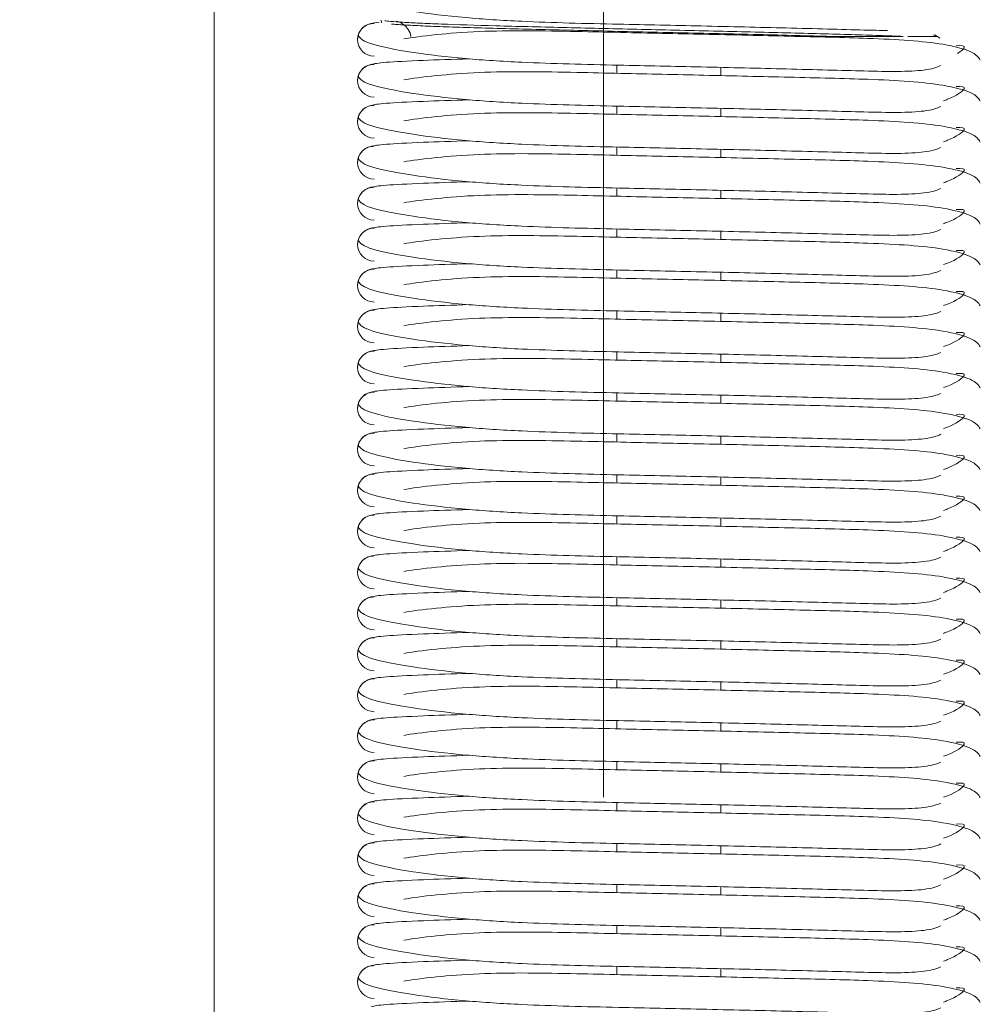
# Model space of a CAD drawing. Header units: millimetres. Extents: x 16720 to 74016, y 25810 to 81213.
# Tile 82 of 256: x 32332 to 32356, y 31108 to 31132. Entities that reach past the tile are written whole.
import ezdxf

# ---------------------------------------------------------------- set-up
doc = ezdxf.new("R2010")
doc.units = ezdxf.units.MM
doc.linetypes.add('DASHDOTX2', pattern=[50.8, 25.4, -12.7, 0, -12.7])
for name, color, linetype, lineweight in [('_OŚ', 165, 'DASHDOTX2', 9), ('_STOLARKA', 150, 'Continuous', 18), ('_WYMIAR', 151, 'Continuous', 9), ('_WYPOSAŻENIE', 157, 'Continuous', 5)]:
    doc.layers.add(name, color=color, linetype=linetype, lineweight=lineweight)

# ---------------------------------------------------------------- blocks, each defined once
blk = doc.blocks.new('brama 3m')
at = {"layer": '_STOLARKA'}
blk.add_lwpolyline([(150, -5), (-150, -5), (-150, 0), (150, 0)], close=True, dxfattribs=at)
at = {"layer": '_WYPOSAŻENIE', "linetype": 'Continuous'}
for p, q in [((-25.697, -9.085), (-25.635, -9.074)), ((-48.931, -14.83), (-48.731, -14.83)), ((-47.931, -14.83), (-47.731, -14.83)), ((-46.931, -14.83), (-46.731, -14.83)), ((-45.931, -14.83), (-45.731, -14.83)), ((-44.931, -14.83), (-44.731, -14.83)), ((-43.931, -14.83), (-43.731, -14.83)), ((-42.931, -14.83), (-42.731, -14.83)), ((-41.931, -14.83), (-41.731, -14.83)), ((-40.931, -14.83), (-40.731, -14.83)), ((-39.931, -14.83), (-39.731, -14.83)), ((-38.931, -14.83), (-38.731, -14.83)), ((-37.931, -14.83), (-37.731, -14.83)), ((-36.931, -14.83), (-36.731, -14.83)), ((-35.931, -14.83), (-35.731, -14.83)), ((-34.931, -14.83), (-34.731, -14.83)), ((-33.931, -14.83), (-33.731, -14.83)), ((-32.931, -14.83), (-32.731, -14.83)), ((-31.931, -14.83), (-31.731, -14.83)), ((-30.931, -14.83), (-30.731, -14.83)), ((-29.931, -14.83), (-29.731, -14.83)), ((-28.931, -14.83), (-28.731, -14.83)), ((-27.931, -14.83), (-27.731, -14.83)), ((-26.931, -14.83), (-26.731, -14.83)), ((-48.787, -17.37), (-48.987, -17.37)), ((-47.787, -17.37), (-47.987, -17.37)), ((-46.787, -17.37), (-46.987, -17.37)), ((-45.787, -17.37), (-45.987, -17.37)), ((-44.787, -17.37), (-44.987, -17.37)), ((-43.787, -17.37), (-43.987, -17.37)), ((-42.787, -17.37), (-42.987, -17.37)), ((-41.787, -17.37), (-41.987, -17.37)), ((-40.787, -17.37), (-40.987, -17.37)), ((-39.787, -17.37), (-39.987, -17.37)), ((-38.787, -17.37), (-38.987, -17.37)), ((-37.787, -17.37), (-37.987, -17.37)), ((-36.787, -17.37), (-36.987, -17.37)), ((-35.787, -17.37), (-35.987, -17.37)), ((-34.787, -17.37), (-34.987, -17.37)), ((-33.787, -17.37), (-33.987, -17.37)), ((-32.787, -17.37), (-32.987, -17.37)), ((-31.787, -17.37), (-31.987, -17.37)), ((-30.787, -17.37), (-30.987, -17.37)), ((-29.787, -17.37), (-29.987, -17.37)), ((-28.787, -17.37), (-28.987, -17.37)), ((-27.787, -17.37), (-27.987, -17.37)), ((-26.787, -17.37), (-26.987, -17.37)), ((-26.029, -20.192), (-26.029, -19.179)), ((-26.029, -21.818), (-26.029, -20.051)), ((-26.029, -22.645), (-26.029, -21.929)), ((-25.98, -22.566), (-26.012, -22.573))]:
    blk.add_line(p, q, dxfattribs=at)
for centre, radius, start, end in [((-49.109, -8.904), 0.404, 0.1973, 179.8027), ((-49.109, -8.896), 0.396, 358.9384, 90), ((-48.109, -8.904), 0.404, 0.1973, 179.8027), ((-48.109, -8.896), 0.396, 358.9384, 90), ((-47.109, -8.904), 0.404, 0.1973, 179.8027), ((-47.109, -8.896), 0.396, 358.9384, 90), ((-46.109, -8.904), 0.404, 0.1973, 179.8027), ((-46.109, -8.896), 0.396, 358.9384, 90), ((-45.109, -8.904), 0.404, 0.1973, 179.8027), ((-45.109, -8.896), 0.396, 358.9384, 90), ((-44.109, -8.904), 0.404, 0.1973, 179.8027), ((-44.109, -8.896), 0.396, 358.9384, 90), ((-43.109, -8.904), 0.404, 0.1973, 179.8027), ((-43.109, -8.896), 0.396, 358.9384, 90), ((-42.109, -8.904), 0.404, 0.1973, 179.8027), ((-42.109, -8.896), 0.396, 358.9384, 90), ((-41.109, -8.904), 0.404, 0.1973, 179.8027), ((-41.109, -8.896), 0.396, 358.9384, 90), ((-40.109, -8.904), 0.404, 0.1973, 179.8027), ((-40.109, -8.896), 0.396, 358.9384, 90), ((-39.109, -8.904), 0.404, 0.1973, 179.8027), ((-39.109, -8.896), 0.396, 358.9384, 90), ((-38.109, -8.904), 0.404, 0.1973, 179.8027), ((-38.109, -8.896), 0.396, 358.9384, 90), ((-37.109, -8.904), 0.404, 0.1973, 179.8027), ((-37.109, -8.896), 0.396, 358.9384, 90), ((-36.109, -8.904), 0.404, 0.1973, 179.8027), ((-36.109, -8.896), 0.396, 358.9384, 90), ((-35.109, -8.904), 0.404, 0.1973, 179.8027), ((-35.109, -8.896), 0.396, 358.9384, 90), ((-34.109, -8.904), 0.404, 0.1973, 179.8027), ((-34.109, -8.896), 0.396, 358.9384, 90), ((-33.109, -8.904), 0.404, 0.1973, 179.8027), ((-33.109, -8.896), 0.396, 358.9384, 90), ((-32.109, -8.904), 0.404, 0.1973, 179.8027), ((-32.109, -8.896), 0.396, 358.9384, 90), ((-31.109, -8.904), 0.404, 0.1973, 179.8027), ((-31.109, -8.896), 0.396, 358.9384, 90), ((-30.109, -8.904), 0.404, 0.1973, 179.8027), ((-30.109, -8.896), 0.396, 358.9384, 90), ((-29.109, -8.904), 0.404, 0.1973, 179.8027), ((-29.109, -8.896), 0.396, 358.9384, 90), ((-28.109, -8.904), 0.404, 0.1973, 179.8027), ((-28.109, -8.896), 0.396, 358.9384, 90), ((-27.109, -8.904), 0.404, 0.1973, 179.8027), ((-27.109, -8.896), 0.396, 358.9384, 90), ((-26.109, -8.904), 0.404, 0.1973, 179.8027), ((-26.109, -8.896), 0.396, 358.9384, 90), ((-25.626, -22.94), 0.498, 136.7698, 152.823)]:
    blk.add_arc(centre, radius, start, end, dxfattribs=at)
for points, knots in [([(-49.743, -22.734), (-49.789, -22.646), (-49.857, -22.417), (-49.894, -21.736), (-49.87, -20.685), (-49.824, -19.039), (-49.776, -16.945), (-49.729, -14.706), (-49.684, -12.736), (-49.575, -11.035), (-49.414, -9.721), (-49.211, -8.7), (-49.087, -8.57), (-49.011, -8.512)], [0.0640253, 0.0640253, 0.0640253, 0.0640253, 0.1399369, 0.2025686, 0.2583744, 0.3579496, 0.4525325, 0.5410782, 0.650234, 0.7207096, 0.8017947, 0.8961873, 1, 1, 1, 1]), ([(-48.743, -22.734), (-48.789, -22.646), (-48.857, -22.417), (-48.894, -21.736), (-48.87, -20.685), (-48.824, -19.039), (-48.776, -16.945), (-48.729, -14.706), (-48.684, -12.736), (-48.575, -11.035), (-48.414, -9.721), (-48.211, -8.7), (-48.087, -8.57), (-48.011, -8.512)], [0.0640253, 0.0640253, 0.0640253, 0.0640253, 0.1399369, 0.2025686, 0.2583744, 0.3579496, 0.4525325, 0.5410782, 0.650234, 0.7207096, 0.8017947, 0.8961873, 1, 1, 1, 1]), ([(-47.743, -22.734), (-47.789, -22.646), (-47.857, -22.417), (-47.894, -21.736), (-47.87, -20.685), (-47.824, -19.039), (-47.776, -16.945), (-47.729, -14.706), (-47.684, -12.736), (-47.575, -11.035), (-47.414, -9.721), (-47.211, -8.7), (-47.087, -8.57), (-47.011, -8.512)], [0.0640253, 0.0640253, 0.0640253, 0.0640253, 0.1399369, 0.2025686, 0.2583744, 0.3579496, 0.4525325, 0.5410782, 0.650234, 0.7207096, 0.8017947, 0.8961873, 1, 1, 1, 1]), ([(-46.743, -22.734), (-46.789, -22.646), (-46.857, -22.417), (-46.894, -21.736), (-46.87, -20.685), (-46.824, -19.039), (-46.776, -16.945), (-46.729, -14.706), (-46.684, -12.736), (-46.575, -11.035), (-46.414, -9.721), (-46.211, -8.7), (-46.087, -8.57), (-46.011, -8.512)], [0.0640253, 0.0640253, 0.0640253, 0.0640253, 0.1399369, 0.2025686, 0.2583744, 0.3579496, 0.4525325, 0.5410782, 0.650234, 0.7207096, 0.8017947, 0.8961873, 1, 1, 1, 1]), ([(-45.743, -22.734), (-45.789, -22.646), (-45.857, -22.417), (-45.894, -21.736), (-45.87, -20.685), (-45.824, -19.039), (-45.776, -16.945), (-45.729, -14.706), (-45.684, -12.736), (-45.575, -11.035), (-45.414, -9.721), (-45.211, -8.7), (-45.087, -8.57), (-45.011, -8.512)], [0.0640253, 0.0640253, 0.0640253, 0.0640253, 0.1399369, 0.2025686, 0.2583744, 0.3579496, 0.4525325, 0.5410782, 0.650234, 0.7207096, 0.8017947, 0.8961873, 1, 1, 1, 1]), ([(-44.743, -22.734), (-44.789, -22.646), (-44.857, -22.417), (-44.894, -21.736), (-44.87, -20.685), (-44.824, -19.039), (-44.776, -16.945), (-44.729, -14.706), (-44.684, -12.736), (-44.575, -11.035), (-44.414, -9.721), (-44.211, -8.7), (-44.087, -8.57), (-44.011, -8.512)], [0.0640253, 0.0640253, 0.0640253, 0.0640253, 0.1399369, 0.2025686, 0.2583744, 0.3579496, 0.4525325, 0.5410782, 0.650234, 0.7207096, 0.8017947, 0.8961873, 1, 1, 1, 1]), ([(-43.743, -22.734), (-43.789, -22.646), (-43.857, -22.417), (-43.894, -21.736), (-43.87, -20.685), (-43.824, -19.039), (-43.776, -16.945), (-43.729, -14.706), (-43.684, -12.736), (-43.575, -11.035), (-43.414, -9.721), (-43.211, -8.7), (-43.087, -8.57), (-43.011, -8.512)], [0.0640253, 0.0640253, 0.0640253, 0.0640253, 0.1399369, 0.2025686, 0.2583744, 0.3579496, 0.4525325, 0.5410782, 0.650234, 0.7207096, 0.8017947, 0.8961873, 1, 1, 1, 1]), ([(-42.743, -22.734), (-42.789, -22.646), (-42.857, -22.417), (-42.894, -21.736), (-42.87, -20.685), (-42.824, -19.039), (-42.776, -16.945), (-42.729, -14.706), (-42.684, -12.736), (-42.575, -11.035), (-42.414, -9.721), (-42.211, -8.7), (-42.087, -8.57), (-42.011, -8.512)], [0.0640253, 0.0640253, 0.0640253, 0.0640253, 0.1399369, 0.2025686, 0.2583744, 0.3579496, 0.4525325, 0.5410782, 0.650234, 0.7207096, 0.8017947, 0.8961873, 1, 1, 1, 1]), ([(-41.743, -22.734), (-41.789, -22.646), (-41.857, -22.417), (-41.894, -21.736), (-41.87, -20.685), (-41.824, -19.039), (-41.776, -16.945), (-41.729, -14.706), (-41.684, -12.736), (-41.575, -11.035), (-41.414, -9.721), (-41.211, -8.7), (-41.087, -8.57), (-41.011, -8.512)], [0.0640253, 0.0640253, 0.0640253, 0.0640253, 0.1399369, 0.2025686, 0.2583744, 0.3579496, 0.4525325, 0.5410782, 0.650234, 0.7207096, 0.8017947, 0.8961873, 1, 1, 1, 1]), ([(-40.743, -22.734), (-40.789, -22.646), (-40.857, -22.417), (-40.894, -21.736), (-40.87, -20.685), (-40.824, -19.039), (-40.776, -16.945), (-40.729, -14.706), (-40.684, -12.736), (-40.575, -11.035), (-40.414, -9.721), (-40.211, -8.7), (-40.087, -8.57), (-40.011, -8.512)], [0.0640253, 0.0640253, 0.0640253, 0.0640253, 0.1399369, 0.2025686, 0.2583744, 0.3579496, 0.4525325, 0.5410782, 0.650234, 0.7207096, 0.8017947, 0.8961873, 1, 1, 1, 1]), ([(-39.743, -22.734), (-39.789, -22.646), (-39.857, -22.417), (-39.894, -21.736), (-39.87, -20.685), (-39.824, -19.039), (-39.776, -16.945), (-39.729, -14.706), (-39.684, -12.736), (-39.575, -11.035), (-39.414, -9.721), (-39.211, -8.7), (-39.087, -8.57), (-39.011, -8.512)], [0.0640253, 0.0640253, 0.0640253, 0.0640253, 0.1399369, 0.2025686, 0.2583744, 0.3579496, 0.4525325, 0.5410782, 0.650234, 0.7207096, 0.8017947, 0.8961873, 1, 1, 1, 1]), ([(-38.743, -22.734), (-38.789, -22.646), (-38.857, -22.417), (-38.894, -21.736), (-38.87, -20.685), (-38.824, -19.039), (-38.776, -16.945), (-38.729, -14.706), (-38.684, -12.736), (-38.575, -11.035), (-38.414, -9.721), (-38.211, -8.7), (-38.087, -8.57), (-38.011, -8.512)], [0.0640253, 0.0640253, 0.0640253, 0.0640253, 0.1399369, 0.2025686, 0.2583744, 0.3579496, 0.4525325, 0.5410782, 0.650234, 0.7207096, 0.8017947, 0.8961873, 1, 1, 1, 1]), ([(-37.743, -22.734), (-37.789, -22.646), (-37.857, -22.417), (-37.894, -21.736), (-37.87, -20.685), (-37.824, -19.039), (-37.776, -16.945), (-37.729, -14.706), (-37.684, -12.736), (-37.575, -11.035), (-37.414, -9.721), (-37.211, -8.7), (-37.087, -8.57), (-37.011, -8.512)], [0.0640253, 0.0640253, 0.0640253, 0.0640253, 0.1399369, 0.2025686, 0.2583744, 0.3579496, 0.4525325, 0.5410782, 0.650234, 0.7207096, 0.8017947, 0.8961873, 1, 1, 1, 1]), ([(-36.743, -22.734), (-36.789, -22.646), (-36.857, -22.417), (-36.894, -21.736), (-36.87, -20.685), (-36.824, -19.039), (-36.776, -16.945), (-36.729, -14.706), (-36.684, -12.736), (-36.575, -11.035), (-36.414, -9.721), (-36.211, -8.7), (-36.087, -8.57), (-36.011, -8.512)], [0.0640253, 0.0640253, 0.0640253, 0.0640253, 0.1399369, 0.2025686, 0.2583744, 0.3579496, 0.4525325, 0.5410782, 0.650234, 0.7207096, 0.8017947, 0.8961873, 1, 1, 1, 1]), ([(-35.743, -22.734), (-35.789, -22.646), (-35.857, -22.417), (-35.894, -21.736), (-35.87, -20.685), (-35.824, -19.039), (-35.776, -16.945), (-35.729, -14.706), (-35.684, -12.736), (-35.575, -11.035), (-35.414, -9.721), (-35.211, -8.7), (-35.087, -8.57), (-35.011, -8.512)], [0.0640253, 0.0640253, 0.0640253, 0.0640253, 0.1399369, 0.2025686, 0.2583744, 0.3579496, 0.4525325, 0.5410782, 0.650234, 0.7207096, 0.8017947, 0.8961873, 1, 1, 1, 1]), ([(-34.743, -22.734), (-34.789, -22.646), (-34.857, -22.417), (-34.894, -21.736), (-34.87, -20.685), (-34.824, -19.039), (-34.776, -16.945), (-34.729, -14.706), (-34.684, -12.736), (-34.575, -11.035), (-34.414, -9.721), (-34.211, -8.7), (-34.087, -8.57), (-34.011, -8.512)], [0.0640253, 0.0640253, 0.0640253, 0.0640253, 0.1399369, 0.2025686, 0.2583744, 0.3579496, 0.4525325, 0.5410782, 0.650234, 0.7207096, 0.8017947, 0.8961873, 1, 1, 1, 1]), ([(-33.743, -22.734), (-33.789, -22.646), (-33.857, -22.417), (-33.894, -21.736), (-33.87, -20.685), (-33.824, -19.039), (-33.776, -16.945), (-33.729, -14.706), (-33.684, -12.736), (-33.575, -11.035), (-33.414, -9.721), (-33.211, -8.7), (-33.087, -8.57), (-33.011, -8.512)], [0.0640253, 0.0640253, 0.0640253, 0.0640253, 0.1399369, 0.2025686, 0.2583744, 0.3579496, 0.4525325, 0.5410782, 0.650234, 0.7207096, 0.8017947, 0.8961873, 1, 1, 1, 1]), ([(-32.743, -22.734), (-32.789, -22.646), (-32.857, -22.417), (-32.894, -21.736), (-32.87, -20.685), (-32.824, -19.039), (-32.776, -16.945), (-32.729, -14.706), (-32.684, -12.736), (-32.575, -11.035), (-32.414, -9.721), (-32.211, -8.7), (-32.087, -8.57), (-32.011, -8.512)], [0.0640253, 0.0640253, 0.0640253, 0.0640253, 0.1399369, 0.2025686, 0.2583744, 0.3579496, 0.4525325, 0.5410782, 0.650234, 0.7207096, 0.8017947, 0.8961873, 1, 1, 1, 1]), ([(-31.743, -22.734), (-31.789, -22.646), (-31.857, -22.417), (-31.894, -21.736), (-31.87, -20.685), (-31.824, -19.039), (-31.776, -16.945), (-31.729, -14.706), (-31.684, -12.736), (-31.575, -11.035), (-31.414, -9.721), (-31.211, -8.7), (-31.087, -8.57), (-31.011, -8.512)], [0.0640253, 0.0640253, 0.0640253, 0.0640253, 0.1399369, 0.2025686, 0.2583744, 0.3579496, 0.4525325, 0.5410782, 0.650234, 0.7207096, 0.8017947, 0.8961873, 1, 1, 1, 1]), ([(-30.743, -22.734), (-30.789, -22.646), (-30.857, -22.417), (-30.894, -21.736), (-30.87, -20.685), (-30.824, -19.039), (-30.776, -16.945), (-30.729, -14.706), (-30.684, -12.736), (-30.575, -11.035), (-30.414, -9.721), (-30.211, -8.7), (-30.087, -8.57), (-30.011, -8.512)], [0.0640253, 0.0640253, 0.0640253, 0.0640253, 0.1399369, 0.2025686, 0.2583744, 0.3579496, 0.4525325, 0.5410782, 0.650234, 0.7207096, 0.8017947, 0.8961873, 1, 1, 1, 1]), ([(-29.743, -22.734), (-29.789, -22.646), (-29.857, -22.417), (-29.894, -21.736), (-29.87, -20.685), (-29.824, -19.039), (-29.776, -16.945), (-29.729, -14.706), (-29.684, -12.736), (-29.575, -11.035), (-29.414, -9.721), (-29.211, -8.7), (-29.087, -8.57), (-29.011, -8.512)], [0.0640253, 0.0640253, 0.0640253, 0.0640253, 0.1399369, 0.2025686, 0.2583744, 0.3579496, 0.4525325, 0.5410782, 0.650234, 0.7207096, 0.8017947, 0.8961873, 1, 1, 1, 1]), ([(-28.743, -22.734), (-28.789, -22.646), (-28.857, -22.417), (-28.894, -21.736), (-28.87, -20.685), (-28.824, -19.039), (-28.776, -16.945), (-28.729, -14.706), (-28.684, -12.736), (-28.575, -11.035), (-28.414, -9.721), (-28.211, -8.7), (-28.087, -8.57), (-28.011, -8.512)], [0.0640253, 0.0640253, 0.0640253, 0.0640253, 0.1399369, 0.2025686, 0.2583744, 0.3579496, 0.4525325, 0.5410782, 0.650234, 0.7207096, 0.8017947, 0.8961873, 1, 1, 1, 1]), ([(-27.743, -22.734), (-27.789, -22.646), (-27.857, -22.417), (-27.894, -21.736), (-27.87, -20.685), (-27.824, -19.039), (-27.776, -16.945), (-27.729, -14.706), (-27.684, -12.736), (-27.575, -11.035), (-27.414, -9.721), (-27.211, -8.7), (-27.087, -8.57), (-27.011, -8.512)], [0.0640253, 0.0640253, 0.0640253, 0.0640253, 0.1399369, 0.2025686, 0.2583744, 0.3579496, 0.4525325, 0.5410782, 0.650234, 0.7207096, 0.8017947, 0.8961873, 1, 1, 1, 1]), ([(-26.743, -22.734), (-26.789, -22.646), (-26.857, -22.417), (-26.894, -21.736), (-26.87, -20.685), (-26.824, -19.039), (-26.776, -16.945), (-26.729, -14.706), (-26.684, -12.736), (-26.575, -11.035), (-26.414, -9.721), (-26.211, -8.7), (-26.087, -8.57), (-26.011, -8.512)], [0.0640253, 0.0640253, 0.0640253, 0.0640253, 0.1399369, 0.2025686, 0.2583744, 0.3579496, 0.4525325, 0.5410782, 0.650234, 0.7207096, 0.8017947, 0.8961873, 1, 1, 1, 1]), ([(-25.885, -21.432), (-25.883, -21.258), (-25.867, -20.567), (-25.824, -19.039), (-25.776, -16.945), (-25.729, -14.706), (-25.684, -12.736), (-25.575, -11.035), (-25.414, -9.721), (-25.211, -8.7), (-25.087, -8.57), (-25.011, -8.512)], [0.2204469, 0.2204469, 0.2204469, 0.2204469, 0.2583744, 0.3579496, 0.4525325, 0.5410782, 0.650234, 0.7207096, 0.8017947, 0.8961873, 1, 1, 1, 1]), ([(-49.713, -8.839), (-49.695, -8.909), (-49.665, -9.053), (-49.617, -9.982), (-49.59, -10.805), (-49.578, -11.224)], [0, 0, 0, 0, 0.0996276, 0.1902826, 0.2654772, 0.2654772, 0.2654772, 0.2654772]), ([(-48.713, -8.839), (-48.695, -8.909), (-48.665, -9.053), (-48.617, -9.982), (-48.59, -10.805), (-48.578, -11.224)], [0, 0, 0, 0, 0.0996276, 0.1902826, 0.2654772, 0.2654772, 0.2654772, 0.2654772]), ([(-47.713, -8.839), (-47.695, -8.909), (-47.665, -9.053), (-47.617, -9.982), (-47.59, -10.805), (-47.578, -11.224)], [0, 0, 0, 0, 0.0996276, 0.1902826, 0.2654772, 0.2654772, 0.2654772, 0.2654772]), ([(-46.713, -8.839), (-46.695, -8.909), (-46.665, -9.053), (-46.617, -9.982), (-46.59, -10.805), (-46.578, -11.224)], [0, 0, 0, 0, 0.0996276, 0.1902826, 0.2654772, 0.2654772, 0.2654772, 0.2654772]), ([(-45.713, -8.839), (-45.695, -8.909), (-45.665, -9.053), (-45.617, -9.982), (-45.59, -10.805), (-45.578, -11.224)], [0, 0, 0, 0, 0.0996276, 0.1902826, 0.2654772, 0.2654772, 0.2654772, 0.2654772]), ([(-44.713, -8.839), (-44.695, -8.909), (-44.665, -9.053), (-44.617, -9.982), (-44.59, -10.805), (-44.578, -11.224)], [0, 0, 0, 0, 0.0996276, 0.1902826, 0.2654772, 0.2654772, 0.2654772, 0.2654772]), ([(-43.713, -8.839), (-43.695, -8.909), (-43.665, -9.053), (-43.617, -9.982), (-43.59, -10.805), (-43.578, -11.224)], [0, 0, 0, 0, 0.0996276, 0.1902826, 0.2654772, 0.2654772, 0.2654772, 0.2654772]), ([(-42.713, -8.839), (-42.695, -8.909), (-42.665, -9.053), (-42.617, -9.982), (-42.59, -10.805), (-42.578, -11.224)], [0, 0, 0, 0, 0.0996276, 0.1902826, 0.2654772, 0.2654772, 0.2654772, 0.2654772]), ([(-41.713, -8.839), (-41.695, -8.909), (-41.665, -9.053), (-41.617, -9.982), (-41.59, -10.805), (-41.578, -11.224)], [0, 0, 0, 0, 0.0996276, 0.1902826, 0.2654772, 0.2654772, 0.2654772, 0.2654772]), ([(-40.713, -8.839), (-40.695, -8.909), (-40.665, -9.053), (-40.617, -9.982), (-40.59, -10.805), (-40.578, -11.224)], [0, 0, 0, 0, 0.0996276, 0.1902826, 0.2654772, 0.2654772, 0.2654772, 0.2654772]), ([(-39.713, -8.839), (-39.695, -8.909), (-39.665, -9.053), (-39.617, -9.982), (-39.59, -10.805), (-39.578, -11.224)], [0, 0, 0, 0, 0.0996276, 0.1902826, 0.2654772, 0.2654772, 0.2654772, 0.2654772]), ([(-38.713, -8.839), (-38.695, -8.909), (-38.665, -9.053), (-38.617, -9.982), (-38.59, -10.805), (-38.578, -11.224)], [0, 0, 0, 0, 0.0996276, 0.1902826, 0.2654772, 0.2654772, 0.2654772, 0.2654772]), ([(-37.713, -8.839), (-37.695, -8.909), (-37.665, -9.053), (-37.617, -9.982), (-37.59, -10.805), (-37.578, -11.224)], [0, 0, 0, 0, 0.0996276, 0.1902826, 0.2654772, 0.2654772, 0.2654772, 0.2654772]), ([(-36.713, -8.839), (-36.695, -8.909), (-36.665, -9.053), (-36.617, -9.982), (-36.59, -10.805), (-36.578, -11.224)], [0, 0, 0, 0, 0.0996276, 0.1902826, 0.2654772, 0.2654772, 0.2654772, 0.2654772]), ([(-35.713, -8.839), (-35.695, -8.909), (-35.665, -9.053), (-35.617, -9.982), (-35.59, -10.805), (-35.578, -11.224)], [0, 0, 0, 0, 0.0996276, 0.1902826, 0.2654772, 0.2654772, 0.2654772, 0.2654772]), ([(-34.713, -8.839), (-34.695, -8.909), (-34.665, -9.053), (-34.617, -9.982), (-34.59, -10.805), (-34.578, -11.224)], [0, 0, 0, 0, 0.0996276, 0.1902826, 0.2654772, 0.2654772, 0.2654772, 0.2654772]), ([(-33.713, -8.839), (-33.695, -8.909), (-33.665, -9.053), (-33.617, -9.982), (-33.59, -10.805), (-33.578, -11.224)], [0, 0, 0, 0, 0.0996276, 0.1902826, 0.2654772, 0.2654772, 0.2654772, 0.2654772]), ([(-32.713, -8.839), (-32.695, -8.909), (-32.665, -9.053), (-32.617, -9.982), (-32.59, -10.805), (-32.578, -11.224)], [0, 0, 0, 0, 0.0996276, 0.1902826, 0.2654772, 0.2654772, 0.2654772, 0.2654772]), ([(-31.713, -8.839), (-31.695, -8.909), (-31.665, -9.053), (-31.617, -9.982), (-31.59, -10.805), (-31.578, -11.224)], [0, 0, 0, 0, 0.0996276, 0.1902826, 0.2654772, 0.2654772, 0.2654772, 0.2654772]), ([(-30.713, -8.839), (-30.695, -8.909), (-30.665, -9.053), (-30.617, -9.982), (-30.59, -10.805), (-30.578, -11.224)], [0, 0, 0, 0, 0.0996276, 0.1902826, 0.2654772, 0.2654772, 0.2654772, 0.2654772]), ([(-29.713, -8.839), (-29.695, -8.909), (-29.665, -9.053), (-29.617, -9.982), (-29.59, -10.805), (-29.578, -11.224)], [0, 0, 0, 0, 0.0996276, 0.1902826, 0.2654772, 0.2654772, 0.2654772, 0.2654772]), ([(-28.713, -8.839), (-28.695, -8.909), (-28.665, -9.053), (-28.617, -9.982), (-28.59, -10.805), (-28.578, -11.224)], [0, 0, 0, 0, 0.0996276, 0.1902826, 0.2654772, 0.2654772, 0.2654772, 0.2654772]), ([(-27.713, -8.839), (-27.695, -8.909), (-27.665, -9.053), (-27.617, -9.982), (-27.59, -10.805), (-27.578, -11.224)], [0, 0, 0, 0, 0.0996276, 0.1902826, 0.2654772, 0.2654772, 0.2654772, 0.2654772]), ([(-26.713, -8.839), (-26.695, -8.909), (-26.665, -9.053), (-26.617, -9.982), (-26.59, -10.805), (-26.578, -11.224)], [0, 0, 0, 0, 0.0996276, 0.1902826, 0.2654772, 0.2654772, 0.2654772, 0.2654772]), ([(-25.647, -9.161), (-25.652, -9.198), (-25.658, -9.247), (-25.67, -9.388), (-25.677, -9.488), (-25.692, -9.726), (-25.699, -9.864), (-25.713, -10.178), (-25.72, -10.355), (-25.742, -10.929), (-25.756, -11.372), (-25.785, -12.379), (-25.799, -12.922), (-25.82, -13.793), (-25.828, -14.095), (-25.842, -14.701), (-25.849, -15.007), (-25.87, -15.934), (-25.885, -16.57), (-25.906, -17.491), (-25.913, -17.794), (-25.928, -18.391), (-25.935, -18.687), (-25.949, -19.257), (-25.957, -19.532), (-25.971, -20.063), (-25.978, -20.318), (-25.993, -20.796), (-26, -21.022), (-26.014, -21.443), (-26.021, -21.64), (-26.029, -21.818)], [0.8613206, 0.8613206, 0.8613206, 0.8613206, 0.8671875, 0.8671875, 0.875, 0.875, 0.8828125, 0.8828125, 0.890625, 0.890625, 0.90625, 0.90625, 0.921875, 0.921875, 0.9296875, 0.9296875, 0.9375, 0.9375, 0.953125, 0.953125, 0.9609375, 0.9609375, 0.96875, 0.96875, 0.9765625, 0.9765625, 0.984375, 0.984375, 0.9921875, 0.9921875, 1, 1, 1, 1]), ([(-26.029, -20.051), (-26.014, -19.502), (-25.999, -18.9), (-25.977, -17.96), (-25.969, -17.64), (-25.954, -16.983), (-25.947, -16.654), (-25.932, -15.996), (-25.925, -15.667), (-25.91, -15.008), (-25.902, -14.678), (-25.887, -14.038), (-25.88, -13.725), (-25.865, -13.115), (-25.858, -12.816), (-25.835, -11.957), (-25.821, -11.443), (-25.799, -10.759), (-25.791, -10.549), (-25.777, -10.17), (-25.769, -10), (-25.754, -9.699), (-25.747, -9.568), (-25.736, -9.412), (-25.733, -9.368), (-25.73, -9.329)], [0, 0, 0, 0, 0.015625, 0.015625, 0.0234375, 0.0234375, 0.03125, 0.03125, 0.0390625, 0.0390625, 0.046875, 0.046875, 0.0546875, 0.0546875, 0.0625, 0.0625, 0.078125, 0.078125, 0.0859375, 0.0859375, 0.09375, 0.09375, 0.1015625, 0.1015625, 0.1051102, 0.1051102, 0.1051102, 0.1051102]), ([(-26.03, -9.801), (-26.027, -9.801), (-25.969, -9.799), (-25.859, -9.739), (-25.742, -9.638), (-25.679, -9.531), (-25.659, -9.471), (-25.654, -9.452)], [0, 0, 0, 0, 0.014882, 0.3036736, 0.5675958, 0.7997855, 0.9032375, 0.9032375, 0.9032375, 0.9032375]), ([(-49.092, -9.626), (-49.092, -9.626), (-49.058, -9.805), (-48.988, -10.335), (-48.902, -11.387), (-48.886, -12.573), (-48.906, -13.765), (-48.941, -15.217), (-48.977, -17.007), (-49.028, -19.12), (-49.073, -21.146), (-49.164, -22.686), (-49.408, -23.56), (-49.532, -23.655), (-49.609, -23.7)], [0.0946854, 0.0946854, 0.0946854, 0.0946854, 0.0946882, 0.1812994, 0.2574146, 0.3257145, 0.3854913, 0.435033, 0.5251888, 0.6212237, 0.722429, 0.8456905, 0.919985, 1, 1, 1, 1]), ([(-48.092, -9.626), (-48.092, -9.626), (-48.058, -9.805), (-47.988, -10.335), (-47.902, -11.387), (-47.886, -12.573), (-47.906, -13.765), (-47.941, -15.217), (-47.977, -17.007), (-48.028, -19.12), (-48.073, -21.146), (-48.164, -22.686), (-48.408, -23.56), (-48.532, -23.655), (-48.609, -23.7)], [0.0946854, 0.0946854, 0.0946854, 0.0946854, 0.0946882, 0.1812994, 0.2574146, 0.3257145, 0.3854913, 0.435033, 0.5251888, 0.6212237, 0.722429, 0.8456905, 0.919985, 1, 1, 1, 1]), ([(-47.092, -9.626), (-47.092, -9.626), (-47.058, -9.805), (-46.988, -10.335), (-46.902, -11.387), (-46.886, -12.573), (-46.906, -13.765), (-46.941, -15.217), (-46.977, -17.007), (-47.028, -19.12), (-47.073, -21.146), (-47.164, -22.686), (-47.408, -23.56), (-47.532, -23.655), (-47.609, -23.7)], [0.0946854, 0.0946854, 0.0946854, 0.0946854, 0.0946882, 0.1812994, 0.2574146, 0.3257145, 0.3854913, 0.435033, 0.5251888, 0.6212237, 0.722429, 0.8456905, 0.919985, 1, 1, 1, 1]), ([(-46.092, -9.626), (-46.092, -9.626), (-46.058, -9.805), (-45.988, -10.335), (-45.902, -11.387), (-45.886, -12.573), (-45.906, -13.765), (-45.941, -15.217), (-45.977, -17.007), (-46.028, -19.12), (-46.073, -21.146), (-46.164, -22.686), (-46.408, -23.56), (-46.532, -23.655), (-46.609, -23.7)], [0.0946854, 0.0946854, 0.0946854, 0.0946854, 0.0946882, 0.1812994, 0.2574146, 0.3257145, 0.3854913, 0.435033, 0.5251888, 0.6212237, 0.722429, 0.8456905, 0.919985, 1, 1, 1, 1]), ([(-45.092, -9.626), (-45.092, -9.626), (-45.058, -9.805), (-44.988, -10.335), (-44.902, -11.387), (-44.886, -12.573), (-44.906, -13.765), (-44.941, -15.217), (-44.977, -17.007), (-45.028, -19.12), (-45.073, -21.146), (-45.164, -22.686), (-45.408, -23.56), (-45.532, -23.655), (-45.609, -23.7)], [0.0946854, 0.0946854, 0.0946854, 0.0946854, 0.0946882, 0.1812994, 0.2574146, 0.3257145, 0.3854913, 0.435033, 0.5251888, 0.6212237, 0.722429, 0.8456905, 0.919985, 1, 1, 1, 1]), ([(-44.092, -9.626), (-44.092, -9.626), (-44.058, -9.805), (-43.988, -10.335), (-43.902, -11.387), (-43.886, -12.573), (-43.906, -13.765), (-43.941, -15.217), (-43.977, -17.007), (-44.028, -19.12), (-44.073, -21.146), (-44.164, -22.686), (-44.408, -23.56), (-44.532, -23.655), (-44.609, -23.7)], [0.0946854, 0.0946854, 0.0946854, 0.0946854, 0.0946882, 0.1812994, 0.2574146, 0.3257145, 0.3854913, 0.435033, 0.5251888, 0.6212237, 0.722429, 0.8456905, 0.919985, 1, 1, 1, 1]), ([(-43.092, -9.626), (-43.092, -9.626), (-43.058, -9.805), (-42.988, -10.335), (-42.902, -11.387), (-42.886, -12.573), (-42.906, -13.765), (-42.941, -15.217), (-42.977, -17.007), (-43.028, -19.12), (-43.073, -21.146), (-43.164, -22.686), (-43.408, -23.56), (-43.532, -23.655), (-43.609, -23.7)], [0.0946854, 0.0946854, 0.0946854, 0.0946854, 0.0946882, 0.1812994, 0.2574146, 0.3257145, 0.3854913, 0.435033, 0.5251888, 0.6212237, 0.722429, 0.8456905, 0.919985, 1, 1, 1, 1]), ([(-42.092, -9.626), (-42.092, -9.626), (-42.058, -9.805), (-41.988, -10.335), (-41.902, -11.387), (-41.886, -12.573), (-41.906, -13.765), (-41.941, -15.217), (-41.977, -17.007), (-42.028, -19.12), (-42.073, -21.146), (-42.164, -22.686), (-42.408, -23.56), (-42.532, -23.655), (-42.609, -23.7)], [0.0946854, 0.0946854, 0.0946854, 0.0946854, 0.0946882, 0.1812994, 0.2574146, 0.3257145, 0.3854913, 0.435033, 0.5251888, 0.6212237, 0.722429, 0.8456905, 0.919985, 1, 1, 1, 1]), ([(-41.092, -9.626), (-41.092, -9.626), (-41.058, -9.805), (-40.988, -10.335), (-40.902, -11.387), (-40.886, -12.573), (-40.906, -13.765), (-40.941, -15.217), (-40.977, -17.007), (-41.028, -19.12), (-41.073, -21.146), (-41.164, -22.686), (-41.408, -23.56), (-41.532, -23.655), (-41.609, -23.7)], [0.0946854, 0.0946854, 0.0946854, 0.0946854, 0.0946882, 0.1812994, 0.2574146, 0.3257145, 0.3854913, 0.435033, 0.5251888, 0.6212237, 0.722429, 0.8456905, 0.919985, 1, 1, 1, 1]), ([(-40.092, -9.626), (-40.092, -9.626), (-40.058, -9.805), (-39.988, -10.335), (-39.902, -11.387), (-39.886, -12.573), (-39.906, -13.765), (-39.941, -15.217), (-39.977, -17.007), (-40.028, -19.12), (-40.073, -21.146), (-40.164, -22.686), (-40.408, -23.56), (-40.532, -23.655), (-40.609, -23.7)], [0.0946854, 0.0946854, 0.0946854, 0.0946854, 0.0946882, 0.1812994, 0.2574146, 0.3257145, 0.3854913, 0.435033, 0.5251888, 0.6212237, 0.722429, 0.8456905, 0.919985, 1, 1, 1, 1]), ([(-39.092, -9.626), (-39.092, -9.626), (-39.058, -9.805), (-38.988, -10.335), (-38.902, -11.387), (-38.886, -12.573), (-38.906, -13.765), (-38.941, -15.217), (-38.977, -17.007), (-39.028, -19.12), (-39.073, -21.146), (-39.164, -22.686), (-39.408, -23.56), (-39.532, -23.655), (-39.609, -23.7)], [0.0946854, 0.0946854, 0.0946854, 0.0946854, 0.0946882, 0.1812994, 0.2574146, 0.3257145, 0.3854913, 0.435033, 0.5251888, 0.6212237, 0.722429, 0.8456905, 0.919985, 1, 1, 1, 1]), ([(-38.092, -9.626), (-38.092, -9.626), (-38.058, -9.805), (-37.988, -10.335), (-37.902, -11.387), (-37.886, -12.573), (-37.906, -13.765), (-37.941, -15.217), (-37.977, -17.007), (-38.028, -19.12), (-38.073, -21.146), (-38.164, -22.686), (-38.408, -23.56), (-38.532, -23.655), (-38.609, -23.7)], [0.0946854, 0.0946854, 0.0946854, 0.0946854, 0.0946882, 0.1812994, 0.2574146, 0.3257145, 0.3854913, 0.435033, 0.5251888, 0.6212237, 0.722429, 0.8456905, 0.919985, 1, 1, 1, 1]), ([(-37.092, -9.626), (-37.092, -9.626), (-37.058, -9.805), (-36.988, -10.335), (-36.902, -11.387), (-36.886, -12.573), (-36.906, -13.765), (-36.941, -15.217), (-36.977, -17.007), (-37.028, -19.12), (-37.073, -21.146), (-37.164, -22.686), (-37.408, -23.56), (-37.532, -23.655), (-37.609, -23.7)], [0.0946854, 0.0946854, 0.0946854, 0.0946854, 0.0946882, 0.1812994, 0.2574146, 0.3257145, 0.3854913, 0.435033, 0.5251888, 0.6212237, 0.722429, 0.8456905, 0.919985, 1, 1, 1, 1]), ([(-36.092, -9.626), (-36.092, -9.626), (-36.058, -9.805), (-35.988, -10.335), (-35.902, -11.387), (-35.886, -12.573), (-35.906, -13.765), (-35.941, -15.217), (-35.977, -17.007), (-36.028, -19.12), (-36.073, -21.146), (-36.164, -22.686), (-36.408, -23.56), (-36.532, -23.655), (-36.609, -23.7)], [0.0946854, 0.0946854, 0.0946854, 0.0946854, 0.0946882, 0.1812994, 0.2574146, 0.3257145, 0.3854913, 0.435033, 0.5251888, 0.6212237, 0.722429, 0.8456905, 0.919985, 1, 1, 1, 1]), ([(-35.092, -9.626), (-35.092, -9.626), (-35.058, -9.805), (-34.988, -10.335), (-34.902, -11.387), (-34.886, -12.573), (-34.906, -13.765), (-34.941, -15.217), (-34.977, -17.007), (-35.028, -19.12), (-35.073, -21.146), (-35.164, -22.686), (-35.408, -23.56), (-35.532, -23.655), (-35.609, -23.7)], [0.0946854, 0.0946854, 0.0946854, 0.0946854, 0.0946882, 0.1812994, 0.2574146, 0.3257145, 0.3854913, 0.435033, 0.5251888, 0.6212237, 0.722429, 0.8456905, 0.919985, 1, 1, 1, 1]), ([(-34.092, -9.626), (-34.092, -9.626), (-34.058, -9.805), (-33.988, -10.335), (-33.902, -11.387), (-33.886, -12.573), (-33.906, -13.765), (-33.941, -15.217), (-33.977, -17.007), (-34.028, -19.12), (-34.073, -21.146), (-34.164, -22.686), (-34.408, -23.56), (-34.532, -23.655), (-34.609, -23.7)], [0.0946854, 0.0946854, 0.0946854, 0.0946854, 0.0946882, 0.1812994, 0.2574146, 0.3257145, 0.3854913, 0.435033, 0.5251888, 0.6212237, 0.722429, 0.8456905, 0.919985, 1, 1, 1, 1]), ([(-33.092, -9.626), (-33.092, -9.626), (-33.058, -9.805), (-32.988, -10.335), (-32.902, -11.387), (-32.886, -12.573), (-32.906, -13.765), (-32.941, -15.217), (-32.977, -17.007), (-33.028, -19.12), (-33.073, -21.146), (-33.164, -22.686), (-33.408, -23.56), (-33.532, -23.655), (-33.609, -23.7)], [0.0946854, 0.0946854, 0.0946854, 0.0946854, 0.0946882, 0.1812994, 0.2574146, 0.3257145, 0.3854913, 0.435033, 0.5251888, 0.6212237, 0.722429, 0.8456905, 0.919985, 1, 1, 1, 1]), ([(-32.092, -9.626), (-32.092, -9.626), (-32.058, -9.805), (-31.988, -10.335), (-31.902, -11.387), (-31.886, -12.573), (-31.906, -13.765), (-31.941, -15.217), (-31.977, -17.007), (-32.028, -19.12), (-32.073, -21.146), (-32.164, -22.686), (-32.408, -23.56), (-32.532, -23.655), (-32.609, -23.7)], [0.0946854, 0.0946854, 0.0946854, 0.0946854, 0.0946882, 0.1812994, 0.2574146, 0.3257145, 0.3854913, 0.435033, 0.5251888, 0.6212237, 0.722429, 0.8456905, 0.919985, 1, 1, 1, 1]), ([(-31.092, -9.626), (-31.092, -9.626), (-31.058, -9.805), (-30.988, -10.335), (-30.902, -11.387), (-30.886, -12.573), (-30.906, -13.765), (-30.941, -15.217), (-30.977, -17.007), (-31.028, -19.12), (-31.073, -21.146), (-31.164, -22.686), (-31.408, -23.56), (-31.532, -23.655), (-31.609, -23.7)], [0.0946854, 0.0946854, 0.0946854, 0.0946854, 0.0946882, 0.1812994, 0.2574146, 0.3257145, 0.3854913, 0.435033, 0.5251888, 0.6212237, 0.722429, 0.8456905, 0.919985, 1, 1, 1, 1]), ([(-30.092, -9.626), (-30.092, -9.626), (-30.058, -9.805), (-29.988, -10.335), (-29.902, -11.387), (-29.886, -12.573), (-29.906, -13.765), (-29.941, -15.217), (-29.977, -17.007), (-30.028, -19.12), (-30.073, -21.146), (-30.164, -22.686), (-30.408, -23.56), (-30.532, -23.655), (-30.609, -23.7)], [0.0946854, 0.0946854, 0.0946854, 0.0946854, 0.0946882, 0.1812994, 0.2574146, 0.3257145, 0.3854913, 0.435033, 0.5251888, 0.6212237, 0.722429, 0.8456905, 0.919985, 1, 1, 1, 1]), ([(-29.092, -9.626), (-29.092, -9.626), (-29.058, -9.805), (-28.988, -10.335), (-28.902, -11.387), (-28.886, -12.573), (-28.906, -13.765), (-28.941, -15.217), (-28.977, -17.007), (-29.028, -19.12), (-29.073, -21.146), (-29.164, -22.686), (-29.408, -23.56), (-29.532, -23.655), (-29.609, -23.7)], [0.0946854, 0.0946854, 0.0946854, 0.0946854, 0.0946882, 0.1812994, 0.2574146, 0.3257145, 0.3854913, 0.435033, 0.5251888, 0.6212237, 0.722429, 0.8456905, 0.919985, 1, 1, 1, 1]), ([(-28.092, -9.626), (-28.092, -9.626), (-28.058, -9.805), (-27.988, -10.335), (-27.902, -11.387), (-27.886, -12.573), (-27.906, -13.765), (-27.941, -15.217), (-27.977, -17.007), (-28.028, -19.12), (-28.073, -21.146), (-28.164, -22.686), (-28.408, -23.56), (-28.532, -23.655), (-28.609, -23.7)], [0.0946854, 0.0946854, 0.0946854, 0.0946854, 0.0946882, 0.1812994, 0.2574146, 0.3257145, 0.3854913, 0.435033, 0.5251888, 0.6212237, 0.722429, 0.8456905, 0.919985, 1, 1, 1, 1]), ([(-27.092, -9.626), (-27.092, -9.626), (-27.058, -9.805), (-26.988, -10.335), (-26.902, -11.387), (-26.886, -12.573), (-26.906, -13.765), (-26.941, -15.217), (-26.977, -17.007), (-27.028, -19.12), (-27.073, -21.146), (-27.164, -22.686), (-27.408, -23.56), (-27.532, -23.655), (-27.609, -23.7)], [0.0946854, 0.0946854, 0.0946854, 0.0946854, 0.0946882, 0.1812994, 0.2574146, 0.3257145, 0.3854913, 0.435033, 0.5251888, 0.6212237, 0.722429, 0.8456905, 0.919985, 1, 1, 1, 1]), ([(-26.092, -9.626), (-26.092, -9.626), (-26.058, -9.805), (-25.988, -10.335), (-25.902, -11.387), (-25.886, -12.573), (-25.906, -13.765), (-25.941, -15.217), (-25.977, -17.007), (-26.028, -19.12), (-26.073, -21.146), (-26.164, -22.686), (-26.408, -23.56), (-26.532, -23.655), (-26.609, -23.7)], [0.0946854, 0.0946854, 0.0946854, 0.0946854, 0.0946882, 0.1812994, 0.2574146, 0.3257145, 0.3854913, 0.435033, 0.5251888, 0.6212237, 0.722429, 0.8456905, 0.919985, 1, 1, 1, 1]), ([(-49.256, -23.112), (-49.254, -23.241), (-49.244, -23.432), (-49.496, -23.108), (-49.59, -22.836), (-49.601, -22.8)], [0, 0, 0, 0, 0.0759817, 0.1492418, 0.1598644, 0.1598644, 0.1598644, 0.1598644]), ([(-48.256, -23.112), (-48.254, -23.241), (-48.244, -23.432), (-48.496, -23.108), (-48.59, -22.836), (-48.601, -22.8)], [0, 0, 0, 0, 0.0759817, 0.1492418, 0.1598644, 0.1598644, 0.1598644, 0.1598644]), ([(-47.256, -23.112), (-47.254, -23.241), (-47.244, -23.432), (-47.496, -23.108), (-47.59, -22.836), (-47.601, -22.8)], [0, 0, 0, 0, 0.0759817, 0.1492418, 0.1598644, 0.1598644, 0.1598644, 0.1598644]), ([(-46.256, -23.112), (-46.254, -23.241), (-46.244, -23.432), (-46.496, -23.108), (-46.59, -22.836), (-46.601, -22.8)], [0, 0, 0, 0, 0.0759817, 0.1492418, 0.1598644, 0.1598644, 0.1598644, 0.1598644]), ([(-45.256, -23.112), (-45.254, -23.241), (-45.244, -23.432), (-45.496, -23.108), (-45.59, -22.836), (-45.601, -22.8)], [0, 0, 0, 0, 0.0759817, 0.1492418, 0.1598644, 0.1598644, 0.1598644, 0.1598644]), ([(-44.256, -23.112), (-44.254, -23.241), (-44.244, -23.432), (-44.496, -23.108), (-44.59, -22.836), (-44.601, -22.8)], [0, 0, 0, 0, 0.0759817, 0.1492418, 0.1598644, 0.1598644, 0.1598644, 0.1598644]), ([(-43.256, -23.112), (-43.254, -23.241), (-43.244, -23.432), (-43.496, -23.108), (-43.59, -22.836), (-43.601, -22.8)], [0, 0, 0, 0, 0.0759817, 0.1492418, 0.1598644, 0.1598644, 0.1598644, 0.1598644]), ([(-42.256, -23.112), (-42.254, -23.241), (-42.244, -23.432), (-42.496, -23.108), (-42.59, -22.836), (-42.601, -22.8)], [0, 0, 0, 0, 0.0759817, 0.1492418, 0.1598644, 0.1598644, 0.1598644, 0.1598644]), ([(-41.256, -23.112), (-41.254, -23.241), (-41.244, -23.432), (-41.496, -23.108), (-41.59, -22.836), (-41.601, -22.8)], [0, 0, 0, 0, 0.0759817, 0.1492418, 0.1598644, 0.1598644, 0.1598644, 0.1598644]), ([(-40.256, -23.112), (-40.254, -23.241), (-40.244, -23.432), (-40.496, -23.108), (-40.59, -22.836), (-40.601, -22.8)], [0, 0, 0, 0, 0.0759817, 0.1492418, 0.1598644, 0.1598644, 0.1598644, 0.1598644]), ([(-39.256, -23.112), (-39.254, -23.241), (-39.244, -23.432), (-39.496, -23.108), (-39.59, -22.836), (-39.601, -22.8)], [0, 0, 0, 0, 0.0759817, 0.1492418, 0.1598644, 0.1598644, 0.1598644, 0.1598644]), ([(-38.256, -23.112), (-38.254, -23.241), (-38.244, -23.432), (-38.496, -23.108), (-38.59, -22.836), (-38.601, -22.8)], [0, 0, 0, 0, 0.0759817, 0.1492418, 0.1598644, 0.1598644, 0.1598644, 0.1598644]), ([(-37.256, -23.112), (-37.254, -23.241), (-37.244, -23.432), (-37.496, -23.108), (-37.59, -22.836), (-37.601, -22.8)], [0, 0, 0, 0, 0.0759817, 0.1492418, 0.1598644, 0.1598644, 0.1598644, 0.1598644]), ([(-36.256, -23.112), (-36.254, -23.241), (-36.244, -23.432), (-36.496, -23.108), (-36.59, -22.836), (-36.601, -22.8)], [0, 0, 0, 0, 0.0759817, 0.1492418, 0.1598644, 0.1598644, 0.1598644, 0.1598644]), ([(-35.256, -23.112), (-35.254, -23.241), (-35.244, -23.432), (-35.496, -23.108), (-35.59, -22.836), (-35.601, -22.8)], [0, 0, 0, 0, 0.0759817, 0.1492418, 0.1598644, 0.1598644, 0.1598644, 0.1598644]), ([(-34.256, -23.112), (-34.254, -23.241), (-34.244, -23.432), (-34.496, -23.108), (-34.59, -22.836), (-34.601, -22.8)], [0, 0, 0, 0, 0.0759817, 0.1492418, 0.1598644, 0.1598644, 0.1598644, 0.1598644]), ([(-33.256, -23.112), (-33.254, -23.241), (-33.244, -23.432), (-33.496, -23.108), (-33.59, -22.836), (-33.601, -22.8)], [0, 0, 0, 0, 0.0759817, 0.1492418, 0.1598644, 0.1598644, 0.1598644, 0.1598644]), ([(-32.256, -23.112), (-32.254, -23.241), (-32.244, -23.432), (-32.496, -23.108), (-32.59, -22.836), (-32.601, -22.8)], [0, 0, 0, 0, 0.0759817, 0.1492418, 0.1598644, 0.1598644, 0.1598644, 0.1598644]), ([(-31.256, -23.112), (-31.254, -23.241), (-31.244, -23.432), (-31.496, -23.108), (-31.59, -22.836), (-31.601, -22.8)], [0, 0, 0, 0, 0.0759817, 0.1492418, 0.1598644, 0.1598644, 0.1598644, 0.1598644]), ([(-30.256, -23.112), (-30.254, -23.241), (-30.244, -23.432), (-30.496, -23.108), (-30.59, -22.836), (-30.601, -22.8)], [0, 0, 0, 0, 0.0759817, 0.1492418, 0.1598644, 0.1598644, 0.1598644, 0.1598644]), ([(-29.256, -23.112), (-29.254, -23.241), (-29.244, -23.432), (-29.496, -23.108), (-29.59, -22.836), (-29.601, -22.8)], [0, 0, 0, 0, 0.0759817, 0.1492418, 0.1598644, 0.1598644, 0.1598644, 0.1598644]), ([(-28.256, -23.112), (-28.254, -23.241), (-28.244, -23.432), (-28.496, -23.108), (-28.59, -22.836), (-28.601, -22.8)], [0, 0, 0, 0, 0.0759817, 0.1492418, 0.1598644, 0.1598644, 0.1598644, 0.1598644]), ([(-27.256, -23.112), (-27.254, -23.241), (-27.244, -23.432), (-27.496, -23.108), (-27.59, -22.836), (-27.601, -22.8)], [0, 0, 0, 0, 0.0759817, 0.1492418, 0.1598644, 0.1598644, 0.1598644, 0.1598644]), ([(-26.256, -23.112), (-26.254, -23.241), (-26.246, -23.394), (-26.395, -23.231), (-26.451, -23.14)], [0, 0, 0, 0, 0.0759817, 0.1192226, 0.1192226, 0.1192226, 0.1192226])]:
    blk.add_open_spline(points, degree=3, knots=knots, dxfattribs=at)
blk.add_open_spline([(-25.713, -8.839), (-25.701, -8.885), (-25.69, -8.933), (-25.679, -9.022)], degree=3, dxfattribs=at)

msp = doc.modelspace()

# ---------------------------------------------------------------- linework, layer by layer
at = {"layer": '_OŚ'}
msp.add_line((32346.709, 29280.425), (32346.709, 33191.238), dxfattribs=at)

# ---------------------------------------------------------------- block references
at = {"layer": '_WYMIAR', "rotation": 90}
msp.add_blockref('brama 3m', (32332.209, 31157.425), dxfattribs=at)

doc.saveas('drawing.dxf')
